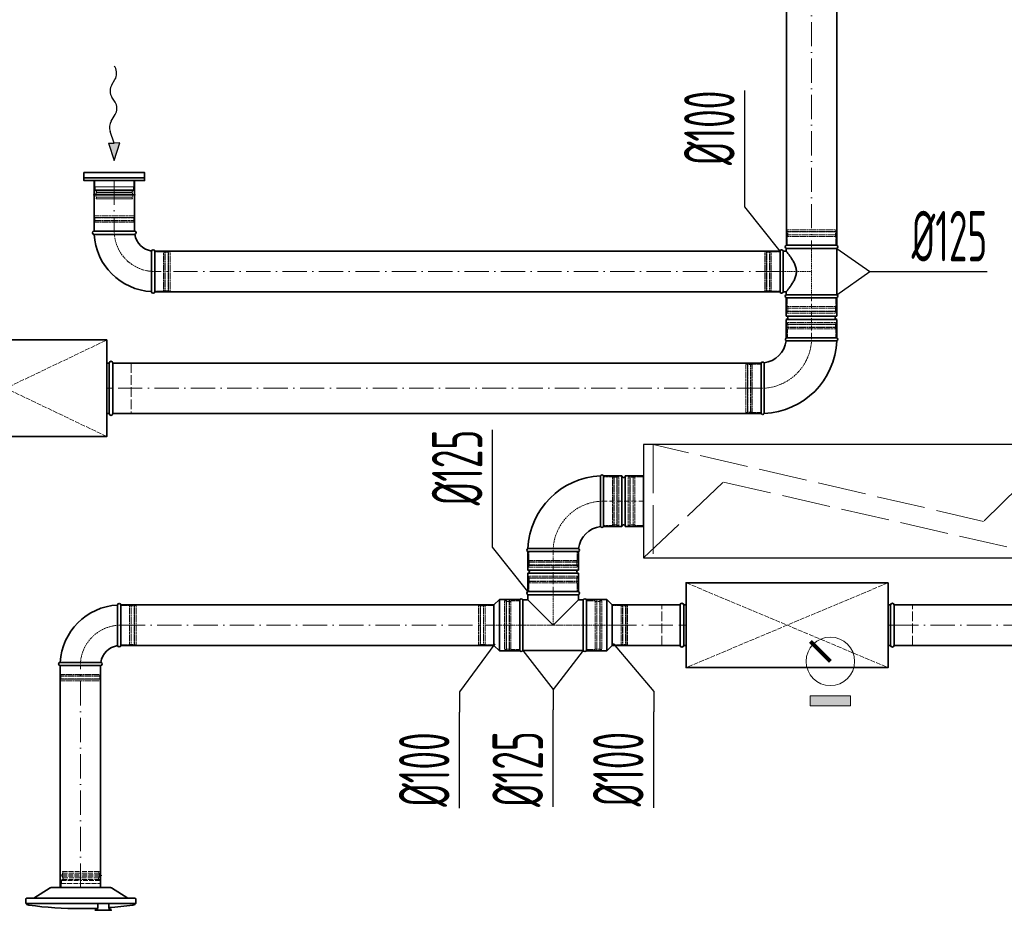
# Model space of a CAD drawing. Header units: millimetres. Extents: x -118717 to 8962, y 22910 to 145283.
# Tile 45 of 193: x -67125 to -64688, y 68626 to 70830. Entities that reach past the tile are written whole.
import ezdxf

# ---------------------------------------------------------------- set-up
doc = ezdxf.new("R2010")
doc.units = ezdxf.units.MM
for name, pattern in [('ACAD_ISO02W100', [15, 12, -3]), ('ACAD_ISO10W100', [18, 12, -3, 0, -3]), ('phl_thick', [0])]:
    doc.linetypes.add(name, pattern=pattern)
for name, color, linetype, lineweight in [('VZT_01 SUP (PŘÍVOD) - OBRYS', 5, 'Continuous', 35), ('VZT_02 SUP (PŘÍVOD) - OSA', 5, 'ACAD_ISO10W100', 5), ('VZT_05 ETA (ODVOD) - OBRYS', 6, 'Continuous', 35), ('VZT_06 ETA (ODVOD) - OSA', 6, 'ACAD_ISO10W100', 5), ('VZT_21 ZAŘÍZENÍ - OBRYS', 1, 'Continuous', 30), ('VZT_22 ZAŘÍZENÍ - DETAIL', 8, 'Continuous', 5), ('VZT_30 DISTRIBUČNÍ PRVKY - OBRYS', 1, 'Continuous', 35), ('VZT_35 TLUMIČE HLUKU - OBRYS', 1, 'Continuous', 35), ('VZT_36 TLUMIČE HLUKU - OSA', 1, 'ACAD_ISO10W100', 5), ('VZT_37 TLUMIČE HLUKU - DETAIL', 8, 'ACAD_ISO02W100', 5), ('VZT_50 POPIS - OBECNE', 7, 'Continuous', 13), ('VZT_60_KOTY - DIMENZE', 7, 'Continuous', 5), ('VZT_KOTY - DIMENZE', 7, 'Continuous', 5), ('VZT_POPIS - OBECNE', 7, 'Continuous', 5)]:
    doc.layers.add(name, color=color, linetype=linetype, lineweight=lineweight)
for name, color, linetype, lineweight, plot in [('VZT_03 SUP (PŘÍVOD) - NETISK', 8, 'ACAD_ISO02W100', 5, False), ('VZT_07 ETA (ODVOD) - NETISK', 8, 'ACAD_ISO02W100', 5, False), ('VZT_34 DISTRIBUČNÍ PRVKY - NETISK', 8, 'ACAD_ISO02W100', 5, False), ('VZT_39 TLUMIČE HLUKU - NETISK', 8, 'ACAD_ISO02W100', 5, False)]:
    doc.layers.add(name, color=color, linetype=linetype, lineweight=lineweight, plot=plot)
doc.styles.add('EVORA_125', font='isocp.shx', dxfattribs={"width": 0.6, "height": 125})

msp = doc.modelspace()

# ---------------------------------------------------------------- hatches: boundary and pattern name
at = {"layer": 'VZT_POPIS - OBECNE'}
h = msp.add_hatch(color=256, dxfattribs=at)
h.dxf.hatch_style = 1
h.paths.add_polyline_path([(-65168.8, 69132), (-65068.8, 69132), (-65068.8, 69157), (-65168.8, 69157)])

# ---------------------------------------------------------------- linework, layer by layer
at = {"color": 8, "lineweight": 5}
for points in [[(-66939.8, 70432), (-66939.8, 70417), (-66842.8, 70417), (-66842.8, 70432)], [(-66939.8, 70432), (-66842.8, 70432)], [(-66938.8, 70409.1), (-66891.3, 70409.1)], [(-66843.8, 70409.1), (-66891.3, 70409.1)], [(-66936.9, 70406.5), (-66891.3, 70406.5)], [(-66935.1, 70390.9), (-66936.5, 70387), (-66891.3, 70387)], [(-66936, 70391.1), (-66891.3, 70391.1)], [(-66935.2, 70402.8), (-66891.3, 70402.8)], [(-66845.8, 70406.5), (-66891.3, 70406.5)], [(-66847.4, 70402.8), (-66891.3, 70402.8)], [(-66846.7, 70391.1), (-66891.3, 70391.1)], [(-66847.6, 70390.9), (-66846.2, 70387), (-66891.3, 70387)]]:
    msp.add_lwpolyline(points, dxfattribs=at)
for points in [[(-66938.8, 70417), (-66938.8, 70409.1, 0.291473), (-66937.3, 70406.7, 0.291473)], [(-66843.8, 70417), (-66843.8, 70409.1, -0.291473), (-66845.4, 70406.7, -0.291473)], [(-66943.5, 70397.1), (-66937.5, 70398.5, -0.058981), (-66936.9, 70398.6), (-66891.3, 70398.6)], [(-66943.5, 70397.1), (-66937.7, 70395.7, 0.060863), (-66937.1, 70395.6), (-66891.3, 70395.6)], [(-66839.2, 70397.1), (-66845.2, 70398.5, 0.058981), (-66845.8, 70398.6), (-66891.3, 70398.6)], [(-66839.2, 70397.1), (-66844.9, 70395.7, -0.060863), (-66845.6, 70395.6), (-66891.3, 70395.6)]]:
    msp.add_lwpolyline(points, format="xyb", dxfattribs=at)
for centre, radius, start, end in [((-66927, 70396.4), 10.5, 142.1622, 210.2824), ((-66939.1, 70403.3), 3.88, 353.3265, 62.5007), ((-66843.6, 70403.3), 3.88, 117.4993, 186.6735), ((-66855.7, 70396.4), 10.5, 329.7176, 37.8378)]:
    msp.add_arc(centre, radius, start, end, dxfattribs=at)
at = {"layer": 'VZT_01 SUP (PŘÍVOD) - OBRYS'}
for p, q in [((-65680.2, 69576.1), (-65680.2, 69701.1)), ((-65680.2, 69576.1), (-65680.2, 69701.1)), ((-65634.7, 69701.1), (-65680.2, 69701.1)), ((-65634.7, 69576.1), (-65634.7, 69701.1)), ((-65626.7, 69576.1), (-65626.7, 69701.1)), ((-65581.2, 69701.1), (-65626.7, 69701.1)), ((-65581.2, 69576.1), (-65581.2, 69701.1)), ((-65634.7, 69576.1), (-65680.2, 69576.1)), ((-65581.2, 69576.1), (-65626.7, 69576.1)), ((-65867.7, 69513.6), (-65742.7, 69513.6)), ((-65867.7, 69468.1), (-65867.7, 69513.6)), ((-65867.7, 69513.6), (-65742.7, 69513.6)), ((-65742.7, 69468.1), (-65742.7, 69513.6)), ((-65867.7, 69468.1), (-65742.7, 69468.1)), ((-65867.7, 69460.1), (-65742.7, 69460.1)), ((-65867.7, 69414.6), (-65867.7, 69460.1)), ((-65742.7, 69414.6), (-65742.7, 69460.1)), ((-65867.7, 69414.6), (-65742.7, 69414.6)), ((-65742.7, 69414.6), (-65867.7, 69414.6)), ((-65951.7, 69381.6), (-65938.2, 69395.1)), ((-65938.2, 69268.1), (-65938.2, 69395.1)), ((-65887.7, 69395.1), (-65938.2, 69395.1)), ((-65887.7, 69268.1), (-65887.7, 69395.1)), ((-65887.7, 69394.1), (-65887.7, 69269.1)), ((-65880.1, 69394.1), (-65880.1, 69269.1)), ((-65880.1, 69394.1), (-65867.7, 69394.1)), ((-65742.7, 69406.9), (-65867.7, 69406.9)), ((-65867.7, 69406.9), (-65867.7, 69394.1)), ((-65867.7, 69394.1), (-65805.2, 69331.6)), ((-65805.2, 69331.6), (-65742.7, 69394.1)), ((-65742.7, 69406.9), (-65742.7, 69394.1)), ((-65742.7, 69394.1), (-65730.4, 69394.1)), ((-65730.4, 69394.1), (-65730.4, 69269.1)), ((-65722.7, 69268.1), (-65722.7, 69395.1)), ((-65722.7, 69395.1), (-65672.2, 69395.1)), ((-65722.7, 69269.1), (-65722.7, 69394.1)), ((-65672.2, 69268.1), (-65672.2, 69395.1)), ((-65658.7, 69381.6), (-65672.2, 69395.1)), ((-66883.3, 69381.6), (-66883.3, 69331.4)), ((-66875.3, 69381.6), (-66875.3, 69281.6)), ((-65951.7, 69281.6), (-65951.7, 69381.6)), ((-65658.7, 69281.6), (-65658.7, 69381.6)), ((-65951.7, 69281.6), (-65938.2, 69268.1)), ((-65887.7, 69268.1), (-65938.2, 69268.1)), ((-65880.1, 69269.1), (-65730.4, 69269.1)), ((-65722.7, 69268.1), (-65672.2, 69268.1)), ((-65658.7, 69281.6), (-65672.2, 69268.1)), ((-67025.3, 69239.6), (-66975.2, 69239.6)), ((-66925.3, 69231.6), (-67025.3, 69231.6))]:
    msp.add_line(p, q, dxfattribs=at)
for points in [[(-65951.7, 69381.6), (-66875.3, 69381.6)], [(-65490.9, 69381.6), (-65658.7, 69381.6)], [(-64600.1, 69381.6), (-64960.9, 69381.6)], [(-65951.7, 69281.6), (-66875.3, 69281.6)], [(-65490.9, 69281.6), (-65658.7, 69281.6)], [(-64600.1, 69281.6), (-64960.9, 69281.6)], [(-67025.3, 69231.6), (-67025.3, 68682)], [(-66925.3, 69231.6), (-66925.3, 68682)]]:
    msp.add_lwpolyline(points, dxfattribs=at)
for centre, radius, start, end in [((-65684.1, 69699.4), 4.17, 23.4678, 158.8928), ((-65680.2, 69513.6), 187.5, 92.3607, 177.6393), ((-65630.7, 69701.1), 4, 180, 0), ((-65630.7, 69576.1), 4, 0, 180), ((-65680.2, 69513.6), 62.5, 96.8302, 173.1698), ((-65684.1, 69577.8), 4.17, 210.2981, 336.5322), ((-65866.1, 69517.4), 4.17, 111.1072, 246.5322), ((-65744.4, 69517.4), 4.17, 293.4678, 59.7019), ((-65867.7, 69464.1), 4, 270, 90), ((-65742.7, 69464.1), 4, 90, 270), ((-65866.1, 69410.8), 4.17, 113.4678, 246.5322), ((-65744.4, 69410.8), 4.17, 293.4678, 66.5322), ((-66879.3, 69381.6), 4, 0, 180), ((-65883.9, 69392.4), 4.17, 23.4678, 156.5322), ((-65726.6, 69392.4), 4.17, 23.4678, 156.5322), ((-66875.3, 69231.6), 150, 93.0572, 176.9428), ((-66875.3, 69231.6), 50, 99.1478, 170.8522), ((-66879.3, 69281.6), 4, 189.1478, 0), ((-65883.9, 69270.8), 4.17, 203.4678, 336.5322), ((-65726.6, 69270.8), 4.17, 203.4678, 336.5322), ((-67025.3, 69235.6), 4, 90, 270), ((-66925.3, 69235.6), 4, 270, 80.8522)]:
    msp.add_arc(centre, radius, start, end, dxfattribs=at)
for points, knots in [([(-65687.7, 69575.7), (-65687.7, 69575.7), (-65687.7, 69577.2), (-65687.7, 69583.4), (-65687.7, 69587.9), (-65687.8, 69599.2), (-65687.8, 69606), (-65687.9, 69621), (-65687.9, 69629.1), (-65687.9, 69645.5), (-65687.9, 69653.6), (-65687.9, 69668.8), (-65687.9, 69675.7), (-65687.9, 69687.5), (-65687.9, 69692.2), (-65687.9, 69698.9), (-65687.9, 69700.7), (-65687.9, 69700.9), (-65687.9, 69700.9), (-65687.9, 69700.9)], [0, 0, 0, 0, 24.235852, 24.235852, 48.531845, 48.531845, 73.024415, 73.024415, 97.570898, 97.570898, 122.078339, 122.078339, 146.53579, 146.53579, 170.957495, 170.957495, 195.359468, 195.359468, 197.168246, 197.168246, 197.168246, 197.168246]), ([(-65742.3, 69521), (-65742.3, 69521), (-65742.3, 69521), (-65742.6, 69521), (-65743, 69521), (-65744, 69521), (-65744.8, 69521), (-65748, 69521.1), (-65751.1, 69521.1), (-65760, 69521.1), (-65766.2, 69521.2), (-65780.3, 69521.2), (-65788.1, 69521.2), (-65804.3, 69521.3), (-65812.6, 69521.3), (-65828.4, 69521.3), (-65835.9, 69521.3), (-65849.1, 69521.3), (-65854.7, 69521.3), (-65861.7, 69521.3), (-65863.8, 69521.3), (-65866.8, 69521.3), (-65867.6, 69521.3), (-65867.6, 69521.3)], [197.067977, 197.067977, 197.067977, 197.067977, 201.792196, 201.792196, 209.190204, 209.190204, 218.040239, 218.040239, 237.760854, 237.760854, 262.206108, 262.206108, 286.831239, 286.831239, 311.323072, 311.323072, 335.946087, 335.946087, 360.704397, 360.704397, 377.088273, 377.088273, 394.105327, 394.105327, 394.105327, 394.105327]), ([(-66883.3, 69331.4), (-66883.3, 69325.1), (-66883.3, 69318.8), (-66883.3, 69306.7), (-66883.3, 69301.1), (-66883.3, 69291.6), (-66883.3, 69287.8), (-66883.3, 69282.5), (-66883.3, 69281.1), (-66883.3, 69281), (-66883.3, 69281), (-66883.3, 69281)], [78.71119, 78.71119, 78.71119, 78.71119, 97.804615, 97.804615, 117.523893, 117.523893, 137.264303, 137.264303, 156.831737, 156.831737, 157.874915, 157.874915, 157.874915, 157.874915]), ([(-66924.7, 69239.5), (-66924.7, 69239.5), (-66925.8, 69239.5), (-66930.3, 69239.6), (-66933.8, 69239.6), (-66942.6, 69239.6), (-66948, 69239.6), (-66959.9, 69239.6), (-66966.4, 69239.6), (-66973.7, 69239.6), (-66974.4, 69239.6), (-66975.2, 69239.6)], [157.874915, 157.874915, 157.874915, 157.874915, 176.103874, 176.103874, 195.460379, 195.460379, 215.101284, 215.101284, 234.82164, 234.82164, 237.034743, 237.034743, 237.034743, 237.034743])]:
    msp.add_open_spline(points, degree=3, knots=knots, dxfattribs=at)
at = {"layer": 'VZT_02 SUP (PŘÍVOD) - OSA', "ltscale": 0.3}
for points in [[(-65680.2, 69638.6), (-65680.2, 69638.6, 0.414214), (-65805.2, 69513.6), (-65805.2, 69513.6)], [(-66975.3, 69231.6), (-66975.3, 69231.6, -0.414214), (-66875.3, 69331.6), (-66875.3, 69331.6)]]:
    msp.add_lwpolyline(points, format="xyb", dxfattribs=at)
at = {"layer": 'VZT_02 SUP (PŘÍVOD) - OSA'}
for points in [[(-65581.2, 69638.6), (-65680.2, 69638.6)], [(-65805.2, 69414.6), (-65805.2, 69513.6)]]:
    msp.add_lwpolyline(points, dxfattribs=at)
at = {"layer": 'VZT_02 SUP (PŘÍVOD) - OSA', "ltscale": 0.3}
for points in [[(-65805.2, 69414.6), (-65805.2, 69331.6)], [(-65887.7, 69331.6), (-65951.7, 69331.6)], [(-65722.7, 69331.6), (-65658.7, 69331.6)]]:
    msp.add_lwpolyline(points, dxfattribs=at)
at = {"layer": 'VZT_02 SUP (PŘÍVOD) - OSA', "ltscale": 5}
for points in [[(-66875.3, 69331.6), (-65951.7, 69331.6)], [(-65658.7, 69331.6), (-65490.9, 69331.6)], [(-64960.9, 69331.6), (-64600.1, 69331.6)], [(-66975.3, 68682), (-66975.3, 69231.6)]]:
    msp.add_lwpolyline(points, dxfattribs=at)
at = {"layer": 'VZT_03 SUP (PŘÍVOD) - NETISK', "ltscale": 0.4}
for p, q in [((-65680.2, 69698.6), (-65658.2, 69698.6)), ((-65658.2, 69578.6), (-65658.2, 69698.6)), ((-65658.2, 69697.6), (-65654.7, 69697.6)), ((-65654.7, 69577.6), (-65654.7, 69699.6)), ((-65654.7, 69699.6), (-65654.2, 69699.6)), ((-65654.2, 69577.6), (-65654.2, 69699.6)), ((-65654.2, 69697.6), (-65647.2, 69697.6)), ((-65647.2, 69577.6), (-65647.2, 69699.6)), ((-65647.2, 69699.6), (-65646.7, 69699.6)), ((-65646.7, 69577.6), (-65646.7, 69699.6)), ((-65646.7, 69697.6), (-65646.2, 69697.6)), ((-65646.2, 69578.6), (-65646.2, 69698.6)), ((-65646.2, 69698.6), (-65642.2, 69698.6)), ((-65642.2, 69578.6), (-65642.2, 69698.6)), ((-65658.2, 69579.6), (-65654.7, 69579.6)), ((-65654.2, 69579.6), (-65647.2, 69579.6)), ((-65646.7, 69579.6), (-65646.2, 69579.6)), ((-65680.2, 69578.6), (-65658.2, 69578.6)), ((-65654.7, 69577.6), (-65654.2, 69577.6)), ((-65647.2, 69577.6), (-65646.7, 69577.6)), ((-65646.2, 69578.6), (-65642.2, 69578.6)), ((-65865.2, 69513.6), (-65865.2, 69491.6)), ((-65745.2, 69513.6), (-65745.2, 69491.6)), ((-65866.2, 69488.1), (-65744.2, 69488.1)), ((-65866.2, 69488.1), (-65866.2, 69487.6)), ((-65866.2, 69487.6), (-65744.2, 69487.6)), ((-65865.2, 69491.6), (-65745.2, 69491.6)), ((-65864.2, 69491.6), (-65864.2, 69488.1)), ((-65864.2, 69487.6), (-65864.2, 69480.6)), ((-65746.2, 69491.6), (-65746.2, 69488.1)), ((-65746.2, 69487.6), (-65746.2, 69480.6)), ((-65744.2, 69488.1), (-65744.2, 69487.6)), ((-65866.2, 69480.6), (-65744.2, 69480.6)), ((-65866.2, 69480.6), (-65866.2, 69480.1)), ((-65866.2, 69480.1), (-65744.2, 69480.1)), ((-65865.2, 69479.6), (-65745.2, 69479.6)), ((-65865.2, 69479.6), (-65865.2, 69475.6)), ((-65865.2, 69475.6), (-65745.2, 69475.6)), ((-65864.2, 69480.1), (-65864.2, 69479.6)), ((-65746.2, 69480.1), (-65746.2, 69479.6)), ((-65745.2, 69479.6), (-65745.2, 69475.6)), ((-65744.2, 69480.6), (-65744.2, 69480.1)), ((-65744.2, 69448.1), (-65866.2, 69448.1)), ((-65866.2, 69447.6), (-65866.2, 69448.1)), ((-65744.2, 69447.6), (-65866.2, 69447.6)), ((-65744.2, 69440.6), (-65866.2, 69440.6)), ((-65866.2, 69440.1), (-65866.2, 69440.6)), ((-65744.2, 69440.1), (-65866.2, 69440.1)), ((-65745.2, 69452.6), (-65865.2, 69452.6)), ((-65865.2, 69448.6), (-65865.2, 69452.6)), ((-65745.2, 69448.6), (-65865.2, 69448.6)), ((-65745.2, 69436.6), (-65865.2, 69436.6)), ((-65865.2, 69414.6), (-65865.2, 69436.6)), ((-65864.2, 69448.1), (-65864.2, 69448.6)), ((-65864.2, 69440.6), (-65864.2, 69447.6)), ((-65864.2, 69436.6), (-65864.2, 69440.1)), ((-65746.2, 69448.1), (-65746.2, 69448.6)), ((-65746.2, 69440.6), (-65746.2, 69447.6)), ((-65746.2, 69436.6), (-65746.2, 69440.1)), ((-65745.2, 69448.6), (-65745.2, 69452.6)), ((-65745.2, 69414.6), (-65745.2, 69436.6)), ((-65744.2, 69447.6), (-65744.2, 69448.1)), ((-65744.2, 69440.1), (-65744.2, 69440.6)), ((-65925.7, 69391.6), (-65925.7, 69271.6)), ((-65921.7, 69391.6), (-65925.7, 69391.6)), ((-65921.7, 69391.6), (-65921.7, 69271.6)), ((-65921.2, 69390.6), (-65921.7, 69390.6)), ((-65921.2, 69392.6), (-65921.2, 69270.6)), ((-65920.7, 69392.6), (-65921.2, 69392.6)), ((-65920.7, 69392.6), (-65920.7, 69270.6)), ((-65913.7, 69390.6), (-65920.7, 69390.6)), ((-65913.7, 69392.6), (-65913.7, 69270.6)), ((-65913.2, 69392.6), (-65913.7, 69392.6)), ((-65913.2, 69392.6), (-65913.2, 69270.6)), ((-65909.7, 69390.6), (-65913.2, 69390.6)), ((-65909.7, 69391.6), (-65909.7, 69271.6)), ((-65887.7, 69391.6), (-65909.7, 69391.6)), ((-65700.7, 69391.6), (-65722.7, 69391.6)), ((-65700.7, 69391.6), (-65700.7, 69271.6)), ((-65697.2, 69390.6), (-65700.7, 69390.6)), ((-65697.2, 69392.6), (-65697.2, 69270.6)), ((-65696.7, 69392.6), (-65697.2, 69392.6)), ((-65696.7, 69392.6), (-65696.7, 69270.6)), ((-65689.7, 69390.6), (-65696.7, 69390.6)), ((-65689.7, 69392.6), (-65689.7, 69270.6)), ((-65689.2, 69392.6), (-65689.7, 69392.6)), ((-65689.2, 69392.6), (-65689.2, 69270.6)), ((-65688.7, 69390.6), (-65689.2, 69390.6)), ((-65688.7, 69391.6), (-65688.7, 69271.6)), ((-65684.7, 69391.6), (-65688.7, 69391.6)), ((-65684.7, 69391.6), (-65684.7, 69271.6)), ((-66875.3, 69380.6), (-66853.3, 69380.6)), ((-66853.3, 69380.6), (-66853.3, 69282.6)), ((-66853.3, 69379.6), (-66849.8, 69379.6)), ((-66849.8, 69381.6), (-66849.8, 69281.6)), ((-66849.8, 69381.6), (-66849.3, 69381.6)), ((-66849.3, 69381.6), (-66849.3, 69281.6)), ((-66849.3, 69379.6), (-66842.3, 69379.6)), ((-66842.3, 69381.6), (-66842.3, 69281.6)), ((-66842.3, 69381.6), (-66841.8, 69381.6)), ((-66841.8, 69381.6), (-66841.8, 69281.6)), ((-66841.8, 69379.6), (-66841.3, 69379.6)), ((-66841.3, 69380.6), (-66841.3, 69282.6)), ((-66841.3, 69380.6), (-66837.3, 69380.6)), ((-66837.3, 69380.6), (-66837.3, 69282.6)), ((-65989.7, 69380.6), (-65989.7, 69282.6)), ((-65989.7, 69380.6), (-65985.7, 69380.6)), ((-65985.7, 69380.6), (-65985.7, 69282.6)), ((-65985.7, 69379.6), (-65985.2, 69379.6)), ((-65985.2, 69381.6), (-65985.2, 69281.6)), ((-65985.2, 69381.6), (-65984.7, 69381.6)), ((-65984.7, 69381.6), (-65984.7, 69281.6)), ((-65984.7, 69379.6), (-65977.7, 69379.6)), ((-65977.7, 69381.6), (-65977.7, 69281.6)), ((-65977.7, 69381.6), (-65977.2, 69381.6)), ((-65977.2, 69381.6), (-65977.2, 69281.6)), ((-65977.2, 69379.6), (-65973.7, 69379.6)), ((-65973.7, 69380.6), (-65973.7, 69282.6)), ((-65973.7, 69380.6), (-65951.7, 69380.6)), ((-65636.7, 69380.6), (-65658.7, 69380.6)), ((-65636.7, 69380.6), (-65636.7, 69282.6)), ((-65633.2, 69379.6), (-65636.7, 69379.6)), ((-65633.2, 69381.6), (-65633.2, 69281.6)), ((-65632.7, 69381.6), (-65633.2, 69381.6)), ((-65632.7, 69381.6), (-65632.7, 69281.6)), ((-65625.7, 69379.6), (-65632.7, 69379.6)), ((-65625.7, 69381.6), (-65625.7, 69281.6)), ((-65625.2, 69381.6), (-65625.7, 69381.6)), ((-65625.2, 69381.6), (-65625.2, 69281.6)), ((-65624.7, 69379.6), (-65625.2, 69379.6)), ((-65624.7, 69380.6), (-65624.7, 69282.6)), ((-65620.7, 69380.6), (-65624.7, 69380.6)), ((-65620.7, 69380.6), (-65620.7, 69282.6)), ((-66875.3, 69282.6), (-66853.3, 69282.6)), ((-66853.3, 69283.6), (-66849.8, 69283.6)), ((-66849.8, 69281.6), (-66849.3, 69281.6)), ((-66849.3, 69283.6), (-66842.3, 69283.6)), ((-66842.3, 69281.6), (-66841.8, 69281.6)), ((-66841.8, 69283.6), (-66841.3, 69283.6)), ((-66841.3, 69282.6), (-66837.3, 69282.6)), ((-65989.7, 69282.6), (-65985.7, 69282.6)), ((-65985.7, 69283.6), (-65985.2, 69283.6)), ((-65985.2, 69281.6), (-65984.7, 69281.6)), ((-65984.7, 69283.6), (-65977.7, 69283.6)), ((-65977.7, 69281.6), (-65977.2, 69281.6)), ((-65977.2, 69283.6), (-65973.7, 69283.6)), ((-65973.7, 69282.6), (-65951.7, 69282.6)), ((-65921.7, 69271.6), (-65925.7, 69271.6)), ((-65921.2, 69272.6), (-65921.7, 69272.6)), ((-65920.7, 69270.6), (-65921.2, 69270.6)), ((-65913.7, 69272.6), (-65920.7, 69272.6)), ((-65913.2, 69270.6), (-65913.7, 69270.6)), ((-65909.7, 69272.6), (-65913.2, 69272.6)), ((-65887.7, 69271.6), (-65909.7, 69271.6)), ((-65700.7, 69271.6), (-65722.7, 69271.6)), ((-65697.2, 69272.6), (-65700.7, 69272.6)), ((-65696.7, 69270.6), (-65697.2, 69270.6)), ((-65689.7, 69272.6), (-65696.7, 69272.6)), ((-65689.2, 69270.6), (-65689.7, 69270.6)), ((-65688.7, 69272.6), (-65689.2, 69272.6)), ((-65684.7, 69271.6), (-65688.7, 69271.6)), ((-65636.7, 69282.6), (-65658.7, 69282.6)), ((-65633.2, 69283.6), (-65636.7, 69283.6)), ((-65632.7, 69281.6), (-65633.2, 69281.6)), ((-65625.7, 69283.6), (-65632.7, 69283.6)), ((-65625.2, 69281.6), (-65625.7, 69281.6)), ((-65624.7, 69283.6), (-65625.2, 69283.6)), ((-65620.7, 69282.6), (-65624.7, 69282.6)), ((-67024.3, 69209.6), (-67024.3, 69231.6)), ((-66926.3, 69209.6), (-66926.3, 69231.6)), ((-67025.3, 69206.1), (-66925.3, 69206.1)), ((-67025.3, 69205.6), (-67025.3, 69206.1)), ((-67025.3, 69205.6), (-66925.3, 69205.6)), ((-67025.3, 69198.6), (-66925.3, 69198.6)), ((-67025.3, 69198.1), (-67025.3, 69198.6)), ((-67025.3, 69198.1), (-66925.3, 69198.1)), ((-67024.3, 69209.6), (-66926.3, 69209.6)), ((-67024.3, 69197.6), (-66926.3, 69197.6)), ((-67024.3, 69193.6), (-67024.3, 69197.6)), ((-67024.3, 69193.6), (-66926.3, 69193.6)), ((-67023.3, 69206.1), (-67023.3, 69209.6)), ((-67023.3, 69198.6), (-67023.3, 69205.6)), ((-67023.3, 69197.6), (-67023.3, 69198.1)), ((-66927.3, 69206.1), (-66927.3, 69209.6)), ((-66927.3, 69198.6), (-66927.3, 69205.6)), ((-66927.3, 69197.6), (-66927.3, 69198.1)), ((-66926.3, 69193.6), (-66926.3, 69197.6)), ((-66925.3, 69205.6), (-66925.3, 69206.1)), ((-66925.3, 69198.1), (-66925.3, 69198.6))]:
    msp.add_line(p, q, dxfattribs=at)
msp.add_lwpolyline([(-65887.7, 69331.6), (-65722.7, 69331.6)], dxfattribs=at)
at = {"layer": 'VZT_05 ETA (ODVOD) - OBRYS'}
for p, q in [((-66841.3, 70307), (-66941.3, 70307)), ((-66941.3, 70299), (-66891.2, 70299)), ((-65228, 70272), (-65103, 70272)), ((-65228, 70264.3), (-65103, 70264.3)), ((-65228, 70264.3), (-65228, 70257)), ((-65103, 70264.3), (-65103, 70149.6)), ((-66791.3, 70157), (-66791.3, 70257)), ((-65243.5, 70157), (-65243.5, 70257)), ((-65235.5, 70157), (-65235.5, 70257)), ((-65235.5, 70257), (-65228, 70257)), ((-66799.3, 70157), (-66799.3, 70207.1)), ((-65235.5, 70157), (-65228, 70157)), ((-65228, 70157), (-65228, 70149.6)), ((-65103, 70149.6), (-65228, 70149.6)), ((-65228, 70142), (-65103, 70142)), ((-65228, 70096.5), (-65228, 70142)), ((-65228, 70142), (-65103, 70142)), ((-65103, 70096.5), (-65103, 70142)), ((-65228, 70096.5), (-65103, 70096.5)), ((-65228, 70088.5), (-65103, 70088.5)), ((-65228, 70043), (-65228, 70088.5)), ((-65103, 70043), (-65103, 70088.5)), ((-65228, 70043), (-65103, 70043)), ((-65227.8, 70043), (-65102.8, 70043)), ((-65290.3, 69855.5), (-65290.3, 69980.5))]:
    msp.add_line(p, q, dxfattribs=at)
for points in [[(-65227.8, 70272), (-65227.8, 71635.3)], [(-65102.8, 70272), (-65102.8, 71635.3)], [(-66941.3, 70307), (-66941.3, 70432)], [(-66841.3, 70307), (-66841.3, 70432)], [(-66792.1, 70257), (-65243.5, 70257)], [(-66792.1, 70157), (-65243.5, 70157)], [(-66894.9, 69980.5), (-65290.3, 69980.5)], [(-66894.9, 69855.5), (-65290.3, 69855.5)]]:
    msp.add_lwpolyline(points, dxfattribs=at)
for centre, radius, start, end in [((-66941.3, 70303), 4, 90, 270), ((-66791.3, 70307), 150, 183.0572, 266.9428), ((-66841.3, 70303), 4, 279.1478, 90), ((-66791.3, 70307), 50, 189.1478, 260.8522), ((-65226.3, 70268.1), 4.17, 113.4678, 246.5322), ((-65104.7, 70268.1), 4.17, 293.4678, 66.5322), ((-66795.3, 70257), 4, 0, 170.8522), ((-65239.5, 70257), 4, 0, 180), ((-66795.3, 70157), 4, 180, 0), ((-65239.5, 70157), 4, 180, 0), ((-65226.3, 70145.8), 4.17, 113.4678, 246.5322), ((-65104.7, 70145.8), 4.17, 293.4678, 66.5322), ((-65228, 70092.5), 4, 270, 90), ((-65103, 70092.5), 4, 90, 270), ((-65226.1, 70039.1), 4.17, 113.4678, 239.7019), ((-65104.4, 70039.1), 4.17, 291.1072, 66.5322), ((-65290.3, 70043), 62.5, 276.8302, 353.1698), ((-65290.3, 70043), 187.5, 272.3607, 357.6393), ((-65286.4, 69978.8), 4.17, 30.2981, 156.5322), ((-65286.4, 69857.1), 4.17, 203.4678, 338.8928)]:
    msp.add_arc(centre, radius, start, end, dxfattribs=at)
for points, knots in [([(-66840.7, 70299), (-66840.7, 70299), (-66841.8, 70299), (-66846.3, 70299), (-66849.8, 70299), (-66858.7, 70299), (-66864, 70299), (-66875.9, 70299), (-66882.4, 70299), (-66889.7, 70299), (-66890.4, 70299), (-66891.2, 70299)], [157.874915, 157.874915, 157.874915, 157.874915, 176.103874, 176.103874, 195.460379, 195.460379, 215.101284, 215.101284, 234.82164, 234.82164, 237.034743, 237.034743, 237.034743, 237.034743]), ([(-66799.3, 70207.1), (-66799.3, 70213.5), (-66799.3, 70219.8), (-66799.3, 70231.9), (-66799.3, 70237.4), (-66799.3, 70246.9), (-66799.3, 70250.8), (-66799.3, 70256), (-66799.3, 70257.5), (-66799.3, 70257.6), (-66799.3, 70257.6), (-66799.3, 70257.6)], [78.71119, 78.71119, 78.71119, 78.71119, 97.804615, 97.804615, 117.523893, 117.523893, 137.264303, 137.264303, 156.831737, 156.831737, 157.874915, 157.874915, 157.874915, 157.874915]), ([(-65228, 70157), (-65228, 70157), (-65227.9, 70157.1), (-65227.7, 70157.4), (-65227.5, 70157.6), (-65226.9, 70158.3), (-65226.6, 70158.7), (-65225.8, 70159.7), (-65225.4, 70160.3), (-65224.3, 70161.6), (-65223.8, 70162.4), (-65222.6, 70163.9), (-65221.9, 70164.8), (-65220.6, 70166.6), (-65219.9, 70167.5), (-65218.5, 70169.5), (-65217.8, 70170.6), (-65216.3, 70172.7), (-65215.5, 70173.9), (-65214, 70176.3), (-65213.2, 70177.6), (-65211.6, 70180.2), (-65210.8, 70181.6), (-65209.2, 70184.4), (-65208.5, 70185.9), (-65206.4, 70190.4), (-65205.2, 70193.6), (-65203.9, 70198.5), (-65203.6, 70200.2), (-65203.1, 70203.6), (-65203, 70205.3), (-65203, 70208.7), (-65203.1, 70210.4), (-65203.6, 70213.8), (-65203.9, 70215.4), (-65205.2, 70220.3), (-65206.4, 70223.5), (-65208.5, 70228.1), (-65209.2, 70229.5), (-65210.8, 70232.4), (-65211.6, 70233.7), (-65213.2, 70236.4), (-65214, 70237.7), (-65215.5, 70240.1), (-65216.3, 70241.2), (-65217.8, 70243.4), (-65218.5, 70244.4), (-65219.9, 70246.4), (-65220.6, 70247.4), (-65221.9, 70249.2), (-65222.6, 70250), (-65223.8, 70251.6), (-65224.3, 70252.3), (-65225.4, 70253.6), (-65225.8, 70254.2), (-65226.6, 70255.2), (-65226.9, 70255.6), (-65227.5, 70256.3), (-65227.7, 70256.6), (-65227.9, 70256.9), (-65228, 70257), (-65228, 70257)], [80.753728, 80.753728, 80.753728, 80.753728, 85.721109, 85.721109, 90.68849, 90.68849, 95.655871, 95.655871, 100.623252, 100.623252, 105.590633, 105.590633, 110.558015, 110.558015, 115.525396, 115.525396, 120.492777, 120.492777, 125.619612, 125.619612, 130.746447, 130.746447, 135.873281, 135.873281, 141.000116, 141.000116, 151.253786, 151.253786, 156.38062, 156.38062, 161.507455, 161.507455, 166.63429, 166.63429, 171.761125, 171.761125, 182.014794, 182.014794, 187.141629, 187.141629, 192.268464, 192.268464, 197.395298, 197.395298, 202.522133, 202.522133, 207.489514, 207.489514, 212.456896, 212.456896, 217.424277, 217.424277, 222.391658, 222.391658, 227.359039, 227.359039, 232.32642, 232.32642, 237.293801, 237.293801, 242.261183, 242.261183, 242.261183, 242.261183]), ([(-65228.2, 70035.5), (-65228.2, 70035.5), (-65226.6, 70035.5), (-65220.5, 70035.5), (-65216, 70035.5), (-65204.6, 70035.4), (-65197.8, 70035.4), (-65182.8, 70035.3), (-65174.7, 70035.3), (-65158.4, 70035.3), (-65150.3, 70035.3), (-65135.1, 70035.3), (-65128.1, 70035.3), (-65116.4, 70035.3), (-65111.6, 70035.3), (-65105, 70035.3), (-65103.2, 70035.3), (-65102.9, 70035.3), (-65102.9, 70035.3), (-65102.9, 70035.3)], [0, 0, 0, 0, 24.235852, 24.235852, 48.531845, 48.531845, 73.024415, 73.024415, 97.570898, 97.570898, 122.078339, 122.078339, 146.53579, 146.53579, 170.957495, 170.957495, 195.359468, 195.359468, 197.168246, 197.168246, 197.168246, 197.168246]), ([(-65282.8, 69980.9), (-65282.8, 69980.9), (-65282.8, 69980.9), (-65282.8, 69980.6), (-65282.8, 69980.2), (-65282.8, 69979.2), (-65282.8, 69978.4), (-65282.8, 69975.2), (-65282.8, 69972.1), (-65282.7, 69963.2), (-65282.7, 69957), (-65282.7, 69942.9), (-65282.6, 69935.1), (-65282.6, 69918.9), (-65282.6, 69910.6), (-65282.6, 69894.8), (-65282.6, 69887.3), (-65282.6, 69874.1), (-65282.6, 69868.5), (-65282.5, 69861.6), (-65282.5, 69859.4), (-65282.5, 69856.4), (-65282.5, 69855.6), (-65282.5, 69855.6)], [197.067977, 197.067977, 197.067977, 197.067977, 201.792196, 201.792196, 209.190204, 209.190204, 218.040239, 218.040239, 237.760854, 237.760854, 262.206108, 262.206108, 286.831239, 286.831239, 311.323072, 311.323072, 335.946087, 335.946087, 360.704397, 360.704397, 377.088273, 377.088273, 394.105327, 394.105327, 394.105327, 394.105327])]:
    msp.add_open_spline(points, degree=3, knots=knots, dxfattribs=at)
at = {"layer": 'VZT_06 ETA (ODVOD) - OSA', "ltscale": 5}
for points in [[(-65165.3, 71635.3), (-65165.3, 70272)], [(-66891.3, 70432), (-66891.3, 70307)], [(-65243.5, 70207), (-66792.1, 70207)], [(-65290.3, 69918), (-66894.9, 69918)]]:
    msp.add_lwpolyline(points, dxfattribs=at)
at = {"layer": 'VZT_06 ETA (ODVOD) - OSA', "ltscale": 0.3}
for points in [[(-66891.3, 70307), (-66891.3, 70307, 0.414214), (-66791.3, 70207), (-66791.3, 70207)], [(-65165.3, 70043), (-65165.3, 70043, -0.414214), (-65290.3, 69918), (-65290.3, 69918)]]:
    msp.add_lwpolyline(points, format="xyb", dxfattribs=at)
at = {"layer": 'VZT_06 ETA (ODVOD) - OSA', "ltscale": 0.3, "elevation": 0}
for points in [[(-65165.5, 70272), (-65165.5, 70142)], [(-65243.5, 70207), (-65165.5, 70207)]]:
    msp.add_lwpolyline(points, dxfattribs=at)
at = {"layer": 'VZT_06 ETA (ODVOD) - OSA', "elevation": 0}
msp.add_lwpolyline([(-65165.5, 70043), (-65165.5, 70142)], dxfattribs=at)
at = {"layer": 'VZT_07 ETA (ODVOD) - NETISK', "ltscale": 0.4}
for p, q in [((-66941.3, 70340.5), (-66841.3, 70340.5)), ((-66941.3, 70340.5), (-66941.3, 70340)), ((-66941.3, 70340), (-66841.3, 70340)), ((-66940.3, 70345), (-66842.3, 70345)), ((-66940.3, 70345), (-66940.3, 70341)), ((-66940.3, 70341), (-66842.3, 70341)), ((-66939.3, 70341), (-66939.3, 70340.5)), ((-66939.3, 70340), (-66939.3, 70333)), ((-66843.3, 70341), (-66843.3, 70340.5)), ((-66843.3, 70340), (-66843.3, 70333)), ((-66842.3, 70345), (-66842.3, 70341)), ((-66841.3, 70340.5), (-66841.3, 70340)), ((-66941.3, 70333), (-66841.3, 70333)), ((-66941.3, 70333), (-66941.3, 70332.5)), ((-66941.3, 70332.5), (-66841.3, 70332.5)), ((-66940.3, 70329), (-66842.3, 70329)), ((-66940.3, 70329), (-66940.3, 70307)), ((-66939.3, 70332.5), (-66939.3, 70329)), ((-66843.3, 70332.5), (-66843.3, 70329)), ((-66842.3, 70329), (-66842.3, 70307)), ((-66841.3, 70333), (-66841.3, 70332.5)), ((-65226.5, 70305.5), (-65104.5, 70305.5)), ((-65226.5, 70305), (-65226.5, 70305.5)), ((-65226.5, 70305), (-65104.5, 70305)), ((-65226.5, 70298), (-65104.5, 70298)), ((-65226.5, 70297.5), (-65226.5, 70298)), ((-65226.5, 70297.5), (-65104.5, 70297.5)), ((-65225.5, 70310), (-65105.5, 70310)), ((-65225.5, 70306), (-65225.5, 70310)), ((-65225.5, 70306), (-65105.5, 70306)), ((-65225.5, 70294), (-65105.5, 70294)), ((-65225.5, 70272), (-65225.5, 70294)), ((-65224.5, 70305.5), (-65224.5, 70306)), ((-65224.5, 70298), (-65224.5, 70305)), ((-65224.5, 70294), (-65224.5, 70297.5)), ((-65106.5, 70305.5), (-65106.5, 70306)), ((-65106.5, 70298), (-65106.5, 70305)), ((-65106.5, 70294), (-65106.5, 70297.5)), ((-65105.5, 70306), (-65105.5, 70310)), ((-65105.5, 70272), (-65105.5, 70294)), ((-65104.5, 70305), (-65104.5, 70305.5)), ((-65104.5, 70297.5), (-65104.5, 70298)), ((-66791.3, 70256), (-66769.3, 70256)), ((-66769.3, 70158), (-66769.3, 70256)), ((-66769.3, 70255), (-66765.8, 70255)), ((-66765.8, 70157), (-66765.8, 70257)), ((-66765.8, 70257), (-66765.3, 70257)), ((-66765.3, 70157), (-66765.3, 70257)), ((-66765.3, 70255), (-66758.3, 70255)), ((-66758.3, 70157), (-66758.3, 70257)), ((-66758.3, 70257), (-66757.8, 70257)), ((-66757.8, 70157), (-66757.8, 70257)), ((-66757.8, 70255), (-66757.3, 70255)), ((-66757.3, 70158), (-66757.3, 70256)), ((-66757.3, 70256), (-66753.3, 70256)), ((-66753.3, 70158), (-66753.3, 70256)), ((-65281.5, 70158), (-65281.5, 70256)), ((-65277.5, 70256), (-65281.5, 70256)), ((-65277.5, 70158), (-65277.5, 70256)), ((-65277, 70255), (-65277.5, 70255)), ((-65277, 70157), (-65277, 70257)), ((-65276.5, 70257), (-65277, 70257)), ((-65276.5, 70157), (-65276.5, 70257)), ((-65269.5, 70255), (-65276.5, 70255)), ((-65269.5, 70157), (-65269.5, 70257)), ((-65269, 70257), (-65269.5, 70257)), ((-65269, 70157), (-65269, 70257)), ((-65265.5, 70255), (-65269, 70255)), ((-65265.5, 70158), (-65265.5, 70256)), ((-65243.5, 70256), (-65265.5, 70256)), ((-66791.3, 70158), (-66769.3, 70158)), ((-66769.3, 70159), (-66765.8, 70159)), ((-66765.8, 70157), (-66765.3, 70157)), ((-66765.3, 70159), (-66758.3, 70159)), ((-66758.3, 70157), (-66757.8, 70157)), ((-66757.8, 70159), (-66757.3, 70159)), ((-66757.3, 70158), (-66753.3, 70158)), ((-65277.5, 70158), (-65281.5, 70158)), ((-65277, 70159), (-65277.5, 70159)), ((-65276.5, 70157), (-65277, 70157)), ((-65269.5, 70159), (-65276.5, 70159)), ((-65269, 70157), (-65269.5, 70157)), ((-65265.5, 70159), (-65269, 70159)), ((-65243.5, 70158), (-65265.5, 70158)), ((-65225.5, 70120), (-65225.5, 70142)), ((-65105.5, 70120), (-65105.5, 70142)), ((-65226.5, 70116.5), (-65104.5, 70116.5)), ((-65226.5, 70116), (-65226.5, 70116.5)), ((-65226.5, 70116), (-65104.5, 70116)), ((-65225.5, 70120), (-65105.5, 70120)), ((-65224.5, 70116.5), (-65224.5, 70120)), ((-65224.5, 70109), (-65224.5, 70116)), ((-65106.5, 70116.5), (-65106.5, 70120)), ((-65106.5, 70109), (-65106.5, 70116)), ((-65104.5, 70116), (-65104.5, 70116.5)), ((-65226.5, 70109), (-65104.5, 70109)), ((-65226.5, 70108.5), (-65226.5, 70109)), ((-65226.5, 70108.5), (-65104.5, 70108.5)), ((-65225.5, 70108), (-65105.5, 70108)), ((-65225.5, 70104), (-65225.5, 70108)), ((-65225.5, 70104), (-65105.5, 70104)), ((-65224.5, 70108), (-65224.5, 70108.5)), ((-65106.5, 70108), (-65106.5, 70108.5)), ((-65105.5, 70104), (-65105.5, 70108)), ((-65104.5, 70108.5), (-65104.5, 70109)), ((-65226.3, 70076.5), (-65104.3, 70076.5)), ((-65226.3, 70076), (-65226.3, 70076.5)), ((-65226.3, 70076), (-65104.3, 70076)), ((-65226.3, 70069), (-65104.3, 70069)), ((-65226.3, 70068.5), (-65226.3, 70069)), ((-65226.3, 70068.5), (-65104.3, 70068.5)), ((-65225.3, 70081), (-65105.3, 70081)), ((-65225.3, 70077), (-65225.3, 70081)), ((-65225.3, 70077), (-65105.3, 70077)), ((-65224.3, 70076.5), (-65224.3, 70077)), ((-65224.3, 70069), (-65224.3, 70076)), ((-65224.3, 70065), (-65224.3, 70068.5)), ((-65106.3, 70076.5), (-65106.3, 70077)), ((-65106.3, 70069), (-65106.3, 70076)), ((-65106.3, 70065), (-65106.3, 70068.5)), ((-65105.3, 70077), (-65105.3, 70081)), ((-65104.3, 70076), (-65104.3, 70076.5)), ((-65104.3, 70068.5), (-65104.3, 70069)), ((-65225.3, 70065), (-65105.3, 70065)), ((-65225.3, 70043), (-65225.3, 70065)), ((-65105.3, 70043), (-65105.3, 70065)), ((-65328.3, 69858), (-65328.3, 69978)), ((-65324.3, 69978), (-65328.3, 69978)), ((-65324.3, 69858), (-65324.3, 69978)), ((-65323.8, 69977), (-65324.3, 69977)), ((-65323.8, 69857), (-65323.8, 69979)), ((-65323.3, 69979), (-65323.8, 69979)), ((-65323.3, 69857), (-65323.3, 69979)), ((-65316.3, 69977), (-65323.3, 69977)), ((-65316.3, 69857), (-65316.3, 69979)), ((-65315.8, 69979), (-65316.3, 69979)), ((-65315.8, 69857), (-65315.8, 69979)), ((-65312.3, 69977), (-65315.8, 69977)), ((-65312.3, 69858), (-65312.3, 69978)), ((-65290.3, 69978), (-65312.3, 69978)), ((-65324.3, 69858), (-65328.3, 69858)), ((-65323.8, 69859), (-65324.3, 69859)), ((-65323.3, 69857), (-65323.8, 69857)), ((-65316.3, 69859), (-65323.3, 69859)), ((-65315.8, 69857), (-65316.3, 69857)), ((-65312.3, 69859), (-65315.8, 69859)), ((-65290.3, 69858), (-65312.3, 69858)), ((-65619.2, 69578.6), (-65619.2, 69698.6)), ((-65615.2, 69698.6), (-65619.2, 69698.6)), ((-65615.2, 69578.6), (-65615.2, 69698.6)), ((-65614.7, 69697.6), (-65615.2, 69697.6)), ((-65614.7, 69577.6), (-65614.7, 69699.6)), ((-65614.2, 69699.6), (-65614.7, 69699.6)), ((-65614.2, 69577.6), (-65614.2, 69699.6)), ((-65607.2, 69697.6), (-65614.2, 69697.6)), ((-65607.2, 69577.6), (-65607.2, 69699.6)), ((-65606.7, 69699.6), (-65607.2, 69699.6)), ((-65606.7, 69577.6), (-65606.7, 69699.6)), ((-65603.2, 69697.6), (-65606.7, 69697.6)), ((-65603.2, 69578.6), (-65603.2, 69698.6)), ((-65581.2, 69698.6), (-65603.2, 69698.6)), ((-65614.7, 69579.6), (-65615.2, 69579.6)), ((-65607.2, 69579.6), (-65614.2, 69579.6)), ((-65603.2, 69579.6), (-65606.7, 69579.6)), ((-65615.2, 69578.6), (-65619.2, 69578.6)), ((-65614.2, 69577.6), (-65614.7, 69577.6)), ((-65606.7, 69577.6), (-65607.2, 69577.6)), ((-65581.2, 69578.6), (-65603.2, 69578.6))]:
    msp.add_line(p, q, dxfattribs=at)
at = {"layer": 'VZT_21 ZAŘÍZENÍ - OBRYS'}
msp.add_lwpolyline([(-65581.2, 69498.6), (-64081.2, 69498.6), (-64081.2, 69778.6), (-65581.2, 69778.6)], close=True, dxfattribs=at)
at = {"layer": 'VZT_22 ZAŘÍZENÍ - DETAIL', "linetype": 'ACAD_ISO02W100', "lineweight": 5, "ltscale": 10}
for points in [[(-65557.3, 69778.6), (-65557.3, 69498.6)], [(-64545, 69778.6), (-64739.7, 69588.5), (-65557.3, 69778.6)], [(-65581.2, 69498.6), (-65383.8, 69685.8), (-64565.5, 69498.6)]]:
    msp.add_lwpolyline(points, dxfattribs=at)
at = {"layer": 'VZT_30 DISTRIBUČNÍ PRVKY - OBRYS'}
msp.add_lwpolyline([(-66966.3, 70452), (-66816.3, 70452), (-66816.3, 70432), (-66966.3, 70432)], close=True, dxfattribs=at)
msp.add_lwpolyline([(-66816.3, 70438.8), (-66966.3, 70438.8)], dxfattribs=at)
for points in [[(-66858, 68656), (-66898.4, 68681.4, 0.141374), (-66900.4, 68682), (-67047.8, 68682, 0.141374), (-67049.9, 68681.4), (-67090.2, 68656)], [(-67110.6, 68643), (-66837.6, 68643), (-66837.6, 68652.1, 0.414214), (-66841.5, 68656), (-67106.8, 68656, 0.414214), (-67110.6, 68652.1), (-67110.6, 68643)], [(-66974.1, 68630, -0.0327), (-67102.7, 68638.5), (-67105.6, 68639, -0.36397), (-67108.1, 68642), (-67108.1, 68643)], [(-66974.1, 68630, 0.010645), (-66932.2, 68630.9, 0.010645)], [(-66904.9, 68643), (-66904.9, 68630.6, 0.267949), (-66904.7, 68630.2), (-66898.9, 68626.9, -0.267949), (-66898.7, 68626.5), (-66898.7, 68625.8), (-66938.3, 68625.8), (-66938.3, 68626.5, -0.267949), (-66938.1, 68626.9), (-66932.4, 68630.2, 0.267949), (-66932.2, 68630.6), (-66932.2, 68643)], [(-66904.9, 68632.5, 0.015115), (-66845.6, 68638.5), (-66842.6, 68639, 0.36397), (-66840.1, 68642), (-66840.1, 68643)]]:
    msp.add_lwpolyline(points, format="xyb", dxfattribs=at)
at = {"layer": 'VZT_34 DISTRIBUČNÍ PRVKY - NETISK'}
for points in [[(-67026.2, 68711.9), (-67020.5, 68713.3, -0.060863), (-67019.9, 68713.4), (-66974.1, 68713.4)], [(-67026.2, 68711.9), (-67020.3, 68710.4, 0.058981), (-67019.7, 68710.4), (-66974.1, 68710.4)], [(-67021.6, 68692), (-67021.6, 68699.8, -0.291473), (-67020.1, 68702.2, -0.291473)], [(-66922, 68711.9), (-66927.7, 68713.3, 0.060863), (-66928.4, 68713.4), (-66974.1, 68713.4)], [(-66922, 68711.9), (-66927.9, 68710.4, -0.058981), (-66928.6, 68710.4), (-66974.1, 68710.4)], [(-66926.6, 68692), (-66926.6, 68699.8, 0.291473), (-66928.2, 68702.2, 0.291473)]]:
    msp.add_lwpolyline(points, format="xyb", dxfattribs=at)
for points in [[(-67019.7, 68702.5), (-66974.1, 68702.5)], [(-67017.9, 68718), (-67019.3, 68722), (-66974.1, 68722)], [(-67018.8, 68717.8), (-66974.1, 68717.8)], [(-67018, 68706.1), (-66974.1, 68706.1)], [(-66930.4, 68718), (-66929, 68722), (-66974.1, 68722)], [(-66929.4, 68717.8), (-66974.1, 68717.8)], [(-66930.2, 68706.1), (-66974.1, 68706.1)], [(-66928.6, 68702.5), (-66974.1, 68702.5)], [(-67022.6, 68682), (-67022.6, 68692), (-66925.6, 68692), (-66925.6, 68682)], [(-67022.6, 68682), (-66925.6, 68682)], [(-67021.6, 68699.8), (-66974.1, 68699.8)], [(-66926.6, 68699.8), (-66974.1, 68699.8)]]:
    msp.add_lwpolyline(points, dxfattribs=at)
for centre, radius, start, end in [((-67009.8, 68712.5), 10.5, 149.7176, 217.8378), ((-67021.9, 68705.7), 3.88, 297.4993, 6.6735), ((-66938.5, 68712.5), 10.5, 322.1622, 30.2824), ((-66926.4, 68705.7), 3.88, 173.3265, 242.5007)]:
    msp.add_arc(centre, radius, start, end, dxfattribs=at)
at = {"layer": 'VZT_35 TLUMIČE HLUKU - OBRYS'}
for p, q in [((-66894.9, 69980.5), (-66894.9, 69855.5)), ((-65490.9, 69281.6), (-65490.9, 69381.6)), ((-64960.9, 69281.6), (-64960.9, 69381.6))]:
    msp.add_line(p, q, dxfattribs=at)
for points in [[(-67409.9, 69798.5), (-66909.9, 69798.5), (-66909.9, 70037.5), (-67409.9, 70037.5)], [(-64975.9, 69436.6), (-65475.9, 69436.6), (-65475.9, 69226.6), (-64975.9, 69226.6)]]:
    msp.add_lwpolyline(points, close=True, dxfattribs=at)
for points in [[(-66903.9, 69980.5), (-66909.9, 69980.5)], [(-66903.9, 69980.5), (-66903.9, 69855.5)], [(-66903.9, 69855.5), (-66909.9, 69855.5)], [(-65481.9, 69281.6), (-65481.9, 69381.6)], [(-65481.9, 69381.6), (-65475.9, 69381.6)], [(-64969.9, 69381.6), (-64975.9, 69381.6)], [(-64969.9, 69281.6), (-64969.9, 69381.6)], [(-65481.9, 69281.6), (-65475.9, 69281.6)], [(-64969.9, 69281.6), (-64975.9, 69281.6)]]:
    msp.add_lwpolyline(points, dxfattribs=at)
for centre, start, end in [((-66899.4, 69980.5), 0, 180), ((-66899.4, 69855.5), 180, 0), ((-65486.4, 69381.6), 0, 180), ((-64965.4, 69381.6), 0, 180), ((-65486.4, 69281.6), 180, 0), ((-64965.4, 69281.6), 180, 0)]:
    msp.add_arc(centre, 4.5, start, end, dxfattribs=at)
at = {"layer": 'VZT_36 TLUMIČE HLUKU - OSA', "ltscale": 5}
for points in [[(-66894.9, 69918), (-66909.9, 69918)], [(-65490.9, 69331.6), (-65475.9, 69331.6)], [(-64960.9, 69331.6), (-64975.9, 69331.6)], [(-64960.9, 69331.6), (-64975.9, 69331.6)], [(-64960.9, 69331.6), (-64975.9, 69331.6)]]:
    msp.add_lwpolyline(points, dxfattribs=at)
at = {"layer": 'VZT_37 TLUMIČE HLUKU - DETAIL', "lineweight": 5}
for points in [[(-67409.9, 69798.5), (-66909.9, 70037.5)], [(-66909.9, 69798.5), (-67409.9, 70037.5)], [(-64975.9, 69436.6), (-65475.9, 69226.6)], [(-65475.9, 69436.6), (-64975.9, 69226.6)]]:
    msp.add_lwpolyline(points, dxfattribs=at)
at = {"layer": 'VZT_39 TLUMIČE HLUKU - NETISK', "ltscale": 2}
for points in [[(-66894.9, 69980.5), (-66849.9, 69980.5), (-66849.9, 69855.5), (-66894.9, 69855.5)], [(-65490.9, 69281.6), (-65535.9, 69281.6), (-65535.9, 69381.6), (-65490.9, 69381.6)], [(-64960.9, 69281.6), (-64915.9, 69281.6), (-64915.9, 69381.6), (-64960.9, 69381.6)]]:
    msp.add_lwpolyline(points, dxfattribs=at)
at = {"layer": 'VZT_50 POPIS - OBECNE'}
msp.add_line((-66889.5, 70712.5), (-66891.3, 70715.6), dxfattribs=at)
at = {"layer": 'VZT_50 POPIS - OBECNE', "color": 0, "lineweight": -2}
for p, q in [((-66897.8, 70669.4), (-66889.6, 70682.4)), ((-66889.4, 70626.5), (-66897.3, 70638.5)), ((-66899.4, 70579), (-66889, 70595.6)), ((-66891.9, 70525), (-66901.6, 70553.6)), ((-66905.9, 70524.8), (-66891.9, 70525)), ((-66905.9, 70524.8), (-66891.3, 70482)), ((-66878, 70525.2), (-66891.9, 70525)), ((-66891.3, 70482), (-66878, 70525.2))]:
    msp.add_line(p, q, dxfattribs=at)
for centre, start_param, end_param in [((-66899.1, 70697.8), 0.766537, 2.320574), ((-66888.2, 70654.1), 3.908129, 5.516649), ((-66898.5, 70610.9), 0.766537, 2.375056), ((-66889.8, 70563.7), 3.908129, 5.191299)]:
    msp.add_ellipse(centre, major_axis=(0.3, -21.5), ratio=0.625, start_param=start_param, end_param=end_param, dxfattribs=at)
msp.add_solid([(-66905.9, 70524.8), (-66878, 70525.2), (-66891.3, 70482)], dxfattribs=at)
at = {"layer": 'VZT_60_KOTY - DIMENZE', "linetype": 'ByBlock', "lineweight": -2}
for p, q in [((-65330.9, 70367.1), (-65330.9, 70417.1)), ((-65021.3, 70207), (-64971.3, 70207)), ((-65955.1, 69524.7), (-65955.1, 69574.7)), ((-66036.6, 69166.4), (-66036.6, 69116.4)), ((-65805.2, 69172.4), (-65805.2, 69122.4)), ((-65556.2, 69167.4), (-65556.2, 69117.4))]:
    msp.add_line(p, q, dxfattribs=at)
for points in [[(-65330.9, 70417.1), (-65330.9, 70654.7)], [(-65243.5, 70257), (-65330.9, 70367.1)], [(-65103, 70264.3), (-65021.3, 70207)], [(-65103, 70149.6), (-65021.3, 70207)], [(-65021.3, 70207), (-65021.3, 70207)], [(-64971.3, 70207), (-64730.6, 70207)], [(-65955.1, 69574.7), (-65955.1, 69815.3)], [(-65867.7, 69414.6), (-65955.1, 69524.7)], [(-65949.2, 69285.4), (-66036.6, 69166.4)], [(-65656.2, 69286.4), (-65556.2, 69167.4)], [(-65556.2, 68879.8), (-65556.2, 69117.4)], [(-66036.6, 68878.8), (-66036.6, 69116.4)]]:
    msp.add_lwpolyline(points, dxfattribs=at)
at = {"layer": 'VZT_60_KOTY - DIMENZE', "linetype": 'ByBlock', "lineweight": -2, "elevation": 0}
for points in [[(-65880.1, 69269.1), (-65805.2, 69172.4)], [(-65730.4, 69269.1), (-65805.2, 69172.4)], [(-65805.2, 69172.4), (-65805.2, 69172.4)], [(-65805.2, 68881.8), (-65805.2, 69122.4)]]:
    msp.add_lwpolyline(points, dxfattribs=at)
at = {"layer": 'VZT_KOTY - DIMENZE', "const_width": 10}
msp.add_lwpolyline([(-65118.8, 69242), (-65168.3, 69291.5)], dxfattribs=at)
at = {"layer": 'VZT_POPIS - OBECNE'}
msp.add_lwpolyline([(-65068.8, 69132), (-65068.8, 69157), (-65168.8, 69157), (-65168.8, 69132)], close=True, dxfattribs=at)
msp.add_circle((-65118.8, 69242), 60, dxfattribs=at)

# ---------------------------------------------------------------- texts
at = {"layer": 'VZT_60_KOTY - DIMENZE', "linetype": 'phl_thick', "char_height": 125, "rotation": 90, "style": 'EVORA_125'}
for s, insert, attachment_point in [('%%C100', (-65480.9, 70654.7), 3), ('%%C125', (-66105.1, 69815.3), 3), ('%%C125', (-65955.2, 68881.8), 1), ('%%C100', (-66186.6, 69066.4), 3), ('%%C100', (-65706.2, 69067.4), 3)]:
    msp.add_mtext(s, dxfattribs=dict(at, insert=insert, attachment_point=attachment_point))
at = {"layer": 'VZT_60_KOTY - DIMENZE', "linetype": 'phl_thick', "insert": (-64730.6, 70357), "char_height": 125, "attachment_point": 3, "style": 'EVORA_125'}
msp.add_mtext('%%C125', dxfattribs=at)

doc.saveas('drawing.dxf')
